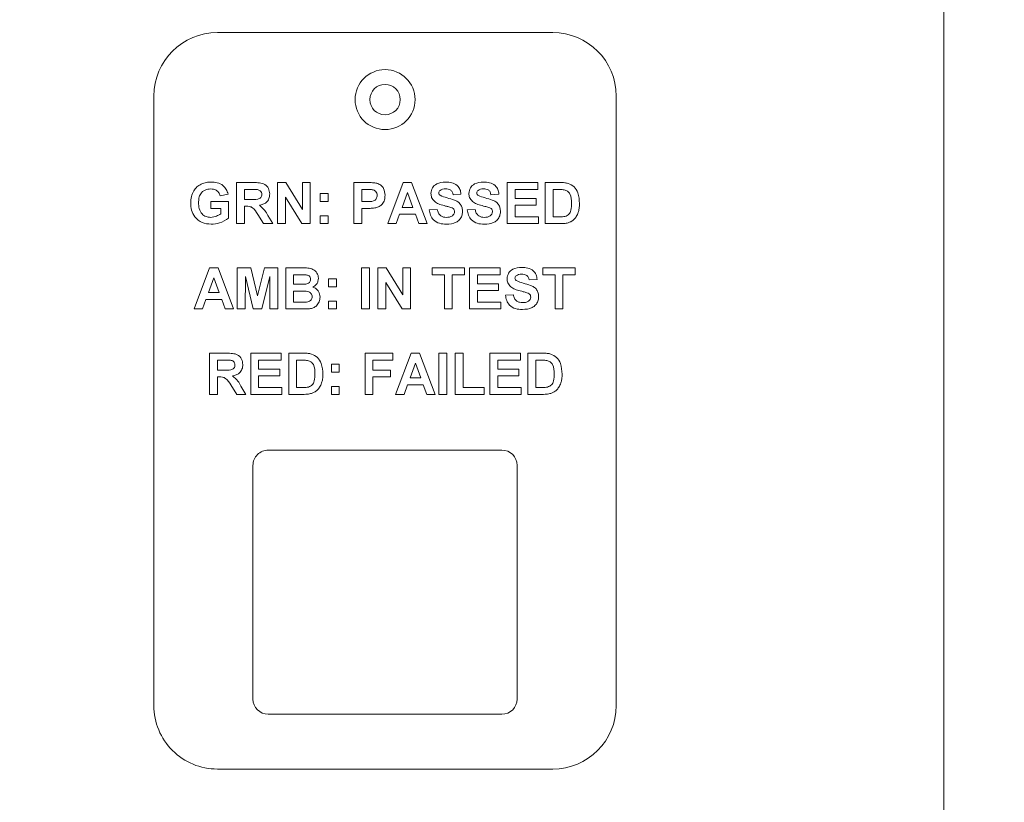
# Model space of a CAD drawing. Header units: inches. Extents: x 0 to 109, y 0 to 85.
# Tile 25 of 60: x 52.57 to 54.51, y 60.87 to 62.41. Entities that reach past the tile are written whole.
import ezdxf

# ---------------------------------------------------------------- set-up
doc = ezdxf.new("R2010")
doc.units = ezdxf.units.IN
doc.header["$MEASUREMENT"] = 0
doc.styles.add('SLDTEXTSTYLE0', font='GOTHIC.TTF', dxfattribs={"width": 0.913})
doc.dimstyles.new('SLDDIMSTYLE0', dxfattribs={"dimtxt": 0.625, "dimasz": 0.65, "dimexe": 0, "dimexo": 0.0625, "dimgap": 0.15625, "dimtad": 0, "dimtih": 1, "dimtoh": 1, "dimrnd": 1e-09, "dimzin": 12, "dimdsep": 46, "dimtxsty": 'SLDTEXTSTYLE0', "dimsah": 1, "dimcen": 0.09, "dimadec": 0, "dimazin": 3, "dimtfac": 1, "dimtofl": 0, "dimtmove": 0, "dimatfit": 3, "dimfxl": 1, "dimfrac": 2, "dimtolj": 1, "dimtzin": 12, "dimarcsym": 0})
doc.dimstyles.new('SLDDIMSTYLE2', dxfattribs={"dimtxt": 0.625, "dimasz": 0.65, "dimexe": 0, "dimexo": 0.0625, "dimgap": 0.15625, "dimtad": 0, "dimtih": 1, "dimtoh": 1, "dimdec": 3, "dimrnd": 1e-09, "dimzin": 4, "dimdsep": 46, "dimtxsty": 'SLDTEXTSTYLE0', "dimblk1": 'NONE', "dimblk2": 'NONE', "dimsah": 1, "dimcen": 0, "dimadec": 0, "dimazin": 1, "dimtfac": 1, "dimtdec": 3, "dimtofl": 0, "dimtmove": 0, "dimatfit": 3, "dimldrblk": 'NONE', "dimfxl": 1, "dimfrac": 2, "dimtolj": 1, "dimtzin": 12, "dimarcsym": 0})

# ---------------------------------------------------------------- blocks, each defined once
blk = doc.blocks.new('_D')
at = {"color": 7, "linetype": 'Continuous', "lineweight": 0, "ltscale": 5}
for p, q in [((39.6763, 61.7881), (39.6763, 71.546)), ((57.9883, 61.7881), (57.9883, 71.546)), ((39.6763, 70.921), (45.7522, 70.921)), ((57.9883, 70.921), (51.2762, 70.921))]:
    blk.add_line(p, q, dxfattribs=at)
for points in [[(39.6763, 70.921), (40.3263, 70.821), (40.3263, 71.021)], [(57.9883, 70.921), (57.3383, 71.021), (57.3383, 70.821)]]:
    blk.add_solid(points, dxfattribs=at)
at = {"color": 7, "linetype": 'Continuous', "lineweight": 0, "ltscale": 5, "char_height": 0.625, "attachment_point": 1, "style": 'SLDTEXTSTYLE0'}
for s, insert in [(' (MTG.)', (48.1155, 71.2637)), ('18.31', (46.0647, 71.2637))]:
    blk.add_mtext(s, dxfattribs=dict(at, insert=insert))
blk = doc.blocks.new('_D_5')
at = {"color": 7, "linetype": 'Continuous', "lineweight": 0, "ltscale": 5}
blk.add_line((59.2861, 62.9704), (60.5361, 62.9704), dxfattribs=at)
at = {"color": 7, "linetype": 'Continuous', "lineweight": 0, "ltscale": 5, "char_height": 0.625, "attachment_point": 1, "style": 'SLDTEXTSTYLE0'}
for s, insert in [('2x', (60.8486, 63.3226)), ('%%c', (61.7105, 63.313)), ('.750', (62.5575, 63.313))]:
    blk.add_mtext(s, dxfattribs=dict(at, insert=insert))
blk = doc.blocks.new('_NONE')

msp = doc.modelspace()

# ---------------------------------------------------------------- linework, layer by layer
at = {"color": 7, "linetype": 'Continuous', "lineweight": 15, "ltscale": 5}
for p, q in [((54.3938, 58.6307), (54.3937, 64.3686)), ((53.6237, 62.3808), (52.9637, 62.3808)), ((52.8387, 62.2558), (52.8387, 61.0558)), ((53.7487, 61.0558), (53.7487, 62.2558)), ((53.0013, 62.0045), (53.0013, 62.0854)), ((53.0013, 62.0854), (53.0352, 62.0854)), ((53.0822, 62.0045), (53.0822, 62.0854)), ((53.0822, 62.0854), (53.0984, 62.0854)), ((53.0984, 62.0854), (53.1309, 62.0322)), ((53.1309, 62.0322), (53.1309, 62.0854)), ((53.1309, 62.0854), (53.1465, 62.0854)), ((53.1465, 62.0854), (53.1465, 62.0045)), ((53.2325, 62.0045), (53.2325, 62.0854)), ((53.2325, 62.0854), (53.2584, 62.0854)), ((53.2989, 62.0045), (53.3295, 62.0854)), ((53.3295, 62.0854), (53.346, 62.0854)), ((53.346, 62.0854), (53.3767, 62.0045)), ((53.5343, 62.0045), (53.5343, 62.0854)), ((53.5343, 62.0854), (53.5945, 62.0854)), ((53.5945, 62.0854), (53.5945, 62.0719)), ((53.609, 62.0854), (53.6387, 62.0854)), ((53.609, 62.0045), (53.609, 62.0854)), ((52.9847, 62.0626), (52.9691, 62.0594)), ((53.0301, 62.0719), (53.0168, 62.0719)), ((53.0168, 62.0719), (53.0168, 62.0522)), ((53.1297, 62.0045), (53.0977, 62.0568)), ((53.0977, 62.0568), (53.0977, 62.0045)), ((53.1662, 62.048), (53.1662, 62.0636)), ((53.1662, 62.0636), (53.1817, 62.0636)), ((53.1817, 62.0636), (53.1817, 62.048)), ((53.2563, 62.0719), (53.2481, 62.0719)), ((53.2481, 62.0719), (53.2481, 62.048)), ((53.3378, 62.0657), (53.3272, 62.0366)), ((53.3484, 62.0366), (53.3378, 62.0657)), ((53.4431, 62.0626), (53.4275, 62.0615)), ((53.5177, 62.0626), (53.5022, 62.0615)), ((53.5945, 62.0719), (53.5499, 62.0719)), ((53.5499, 62.0719), (53.5499, 62.0543)), ((53.5499, 62.0543), (53.5914, 62.0543)), ((53.5914, 62.0543), (53.5914, 62.0408)), ((53.6323, 62.0719), (53.6246, 62.0719)), ((53.6246, 62.0719), (53.6246, 62.018)), ((52.9505, 62.0346), (52.9505, 62.048)), ((52.9505, 62.048), (52.9857, 62.048)), ((52.9702, 62.0346), (52.9505, 62.0346)), ((52.9702, 62.024), (52.9702, 62.0346)), ((52.9857, 62.048), (52.9857, 62.0155)), ((53.0168, 62.0522), (53.0294, 62.0522)), ((53.0203, 62.0387), (53.0168, 62.0387)), ((53.0168, 62.0387), (53.0168, 62.0045)), ((53.1817, 62.048), (53.1662, 62.048)), ((53.2481, 62.048), (53.2574, 62.048)), ((53.2588, 62.0346), (53.2481, 62.0346)), ((53.2481, 62.0346), (53.2481, 62.0045)), ((53.3272, 62.0366), (53.3484, 62.0366)), ((53.5914, 62.0408), (53.5499, 62.0408)), ((53.5499, 62.0408), (53.5499, 62.018)), ((53.0547, 62.0045), (53.0432, 62.0228)), ((53.063, 62.0205), (53.0728, 62.0045)), ((53.1662, 62.0045), (53.1662, 62.02)), ((53.1662, 62.02), (53.1817, 62.02)), ((53.1817, 62.02), (53.1817, 62.0045)), ((53.3223, 62.0232), (53.3155, 62.0045)), ((53.3534, 62.0232), (53.3223, 62.0232)), ((53.3602, 62.0045), (53.3534, 62.0232)), ((53.3808, 62.0314), (53.3964, 62.0325)), ((53.4555, 62.0314), (53.4711, 62.0325)), ((53.5499, 62.018), (53.5955, 62.018)), ((53.5955, 62.018), (53.5955, 62.0045)), ((53.6246, 62.018), (53.6374, 62.018)), ((53.0168, 62.0045), (53.0013, 62.0045)), ((53.0728, 62.0045), (53.0547, 62.0045)), ((53.0977, 62.0045), (53.0822, 62.0045)), ((53.1465, 62.0045), (53.1297, 62.0045)), ((53.1817, 62.0045), (53.1662, 62.0045)), ((53.2481, 62.0045), (53.2325, 62.0045)), ((53.3155, 62.0045), (53.2989, 62.0045)), ((53.3767, 62.0045), (53.3602, 62.0045)), ((53.5955, 62.0045), (53.5343, 62.0045)), ((53.6396, 62.0045), (53.609, 62.0045)), ((52.9178, 61.8365), (52.9484, 61.9174)), ((52.9484, 61.9174), (52.9649, 61.9174)), ((52.9649, 61.9174), (52.9956, 61.8365)), ((53.0028, 61.8365), (53.0028, 61.9174)), ((53.0028, 61.9174), (53.0292, 61.9174)), ((53.0189, 61.9002), (53.0184, 61.8365)), ((53.0341, 61.8365), (53.0189, 61.9002)), ((53.0292, 61.9174), (53.0428, 61.8622)), ((53.0428, 61.8622), (53.0564, 61.9174)), ((53.0666, 61.9002), (53.0514, 61.8365)), ((53.0564, 61.9174), (53.0827, 61.9174)), ((53.0671, 61.8365), (53.0666, 61.9002)), ((53.0827, 61.9174), (53.0827, 61.8365)), ((53.0982, 61.9174), (53.1308, 61.9174)), ((53.0982, 61.8365), (53.0982, 61.9174)), ((53.1237, 61.9039), (53.1138, 61.9039)), ((53.1138, 61.9039), (53.1138, 61.8853)), ((53.2476, 61.8365), (53.2476, 61.9174)), ((53.2476, 61.9174), (53.2631, 61.9174)), ((53.2631, 61.9174), (53.2631, 61.8365)), ((53.2797, 61.8365), (53.2797, 61.9174)), ((53.2797, 61.9174), (53.296, 61.9174)), ((53.296, 61.9174), (53.3285, 61.8643)), ((53.3285, 61.9174), (53.344, 61.9174)), ((53.3285, 61.8643), (53.3285, 61.9174)), ((53.344, 61.9174), (53.344, 61.8365)), ((53.3866, 61.9039), (53.3866, 61.9174)), ((53.3866, 61.9174), (53.4498, 61.9174)), ((53.4104, 61.9039), (53.3866, 61.9039)), ((53.4104, 61.8365), (53.4104, 61.9039)), ((53.4498, 61.9039), (53.426, 61.9039)), ((53.426, 61.9039), (53.426, 61.8365)), ((53.4498, 61.9174), (53.4498, 61.9039)), ((53.4602, 61.9174), (53.5203, 61.9174)), ((53.4602, 61.8365), (53.4602, 61.9174)), ((53.5203, 61.9039), (53.4757, 61.9039)), ((53.4757, 61.9039), (53.4757, 61.8863)), ((53.5203, 61.9174), (53.5203, 61.9039)), ((53.6043, 61.9039), (53.6043, 61.9174)), ((53.6043, 61.9174), (53.6676, 61.9174)), ((53.6282, 61.9039), (53.6043, 61.9039)), ((53.6282, 61.8365), (53.6282, 61.9039)), ((53.6676, 61.9039), (53.6437, 61.9039)), ((53.6437, 61.9039), (53.6437, 61.8365)), ((53.6676, 61.9174), (53.6676, 61.9039)), ((52.9567, 61.8977), (52.9461, 61.8687)), ((52.9673, 61.8687), (52.9567, 61.8977)), ((53.1138, 61.8853), (53.1251, 61.8853)), ((53.1823, 61.8801), (53.1823, 61.8956)), ((53.1823, 61.8956), (53.1978, 61.8956)), ((53.1978, 61.8801), (53.1823, 61.8801)), ((53.1978, 61.8956), (53.1978, 61.8801)), ((53.3273, 61.8365), (53.2953, 61.8889)), ((53.2953, 61.8889), (53.2953, 61.8365)), ((53.4757, 61.8863), (53.5172, 61.8863)), ((53.5172, 61.8863), (53.5172, 61.8728)), ((53.5929, 61.8946), (53.5774, 61.8936)), ((52.9461, 61.8687), (52.9673, 61.8687)), ((53.1277, 61.8718), (53.1138, 61.8718)), ((53.1138, 61.8718), (53.1138, 61.85)), ((53.5172, 61.8728), (53.4757, 61.8728)), ((53.4757, 61.8728), (53.4757, 61.85)), ((53.5307, 61.8635), (53.5463, 61.8645)), ((52.9412, 61.8552), (52.9344, 61.8365)), ((52.9723, 61.8552), (52.9412, 61.8552)), ((52.9791, 61.8365), (52.9723, 61.8552)), ((53.1138, 61.85), (53.1297, 61.85)), ((53.1823, 61.8365), (53.1823, 61.8521)), ((53.1823, 61.8521), (53.1978, 61.8521)), ((53.1978, 61.8521), (53.1978, 61.8365)), ((53.4757, 61.85), (53.5214, 61.85)), ((53.5214, 61.85), (53.5214, 61.8365)), ((52.9344, 61.8365), (52.9178, 61.8365)), ((52.9956, 61.8365), (52.9791, 61.8365)), ((53.0184, 61.8365), (53.0028, 61.8365)), ((53.0514, 61.8365), (53.0341, 61.8365)), ((53.0827, 61.8365), (53.0671, 61.8365)), ((53.1256, 61.8365), (53.0982, 61.8365)), ((53.1978, 61.8365), (53.1823, 61.8365)), ((53.2631, 61.8365), (53.2476, 61.8365)), ((53.2953, 61.8365), (53.2797, 61.8365)), ((53.344, 61.8365), (53.3273, 61.8365)), ((53.426, 61.8365), (53.4104, 61.8365)), ((53.5214, 61.8365), (53.4602, 61.8365)), ((53.6437, 61.8365), (53.6282, 61.8365)), ((52.9484, 61.6685), (52.9484, 61.7494)), ((52.9484, 61.7494), (52.9823, 61.7494)), ((53.0293, 61.7494), (53.0894, 61.7494)), ((53.0293, 61.6685), (53.0293, 61.7494)), ((53.0894, 61.7494), (53.0894, 61.736)), ((53.104, 61.7494), (53.1336, 61.7494)), ((53.104, 61.6685), (53.104, 61.7494)), ((53.2543, 61.7494), (53.3093, 61.7494)), ((53.2543, 61.6685), (53.2543, 61.7494)), ((53.3093, 61.7494), (53.3093, 61.736)), ((53.3145, 61.6685), (53.3451, 61.7494)), ((53.3451, 61.7494), (53.3615, 61.7494)), ((53.3615, 61.7494), (53.3923, 61.6685)), ((53.3995, 61.7494), (53.4151, 61.7494)), ((53.3995, 61.6685), (53.3995, 61.7494)), ((53.4151, 61.7494), (53.4151, 61.6685)), ((53.4317, 61.7494), (53.4472, 61.7494)), ((53.4317, 61.6685), (53.4317, 61.7494)), ((53.4472, 61.7494), (53.4472, 61.682)), ((53.5001, 61.7494), (53.5603, 61.7494)), ((53.5001, 61.6685), (53.5001, 61.7494)), ((53.5603, 61.7494), (53.5603, 61.736)), ((53.5748, 61.7494), (53.6045, 61.7494)), ((53.5748, 61.6685), (53.5748, 61.7494)), ((52.9772, 61.736), (52.9639, 61.736)), ((52.9639, 61.736), (52.9639, 61.7163)), ((53.0894, 61.736), (53.0448, 61.736)), ((53.0448, 61.736), (53.0448, 61.7183)), ((53.1272, 61.736), (53.1195, 61.736)), ((53.1195, 61.736), (53.1195, 61.682)), ((53.188, 61.7121), (53.188, 61.7277)), ((53.188, 61.7277), (53.2035, 61.7277)), ((53.2035, 61.7277), (53.2035, 61.7121)), ((53.3093, 61.736), (53.2699, 61.736)), ((53.2699, 61.736), (53.2699, 61.7163)), ((53.3534, 61.7297), (53.3428, 61.7007)), ((53.364, 61.7007), (53.3534, 61.7297)), ((53.5603, 61.736), (53.5157, 61.736)), ((53.5157, 61.736), (53.5157, 61.7183)), ((53.598, 61.736), (53.5903, 61.736)), ((53.5903, 61.736), (53.5903, 61.682)), ((52.9639, 61.7163), (52.9765, 61.7163)), ((53.0448, 61.7183), (53.0863, 61.7183)), ((53.0863, 61.7048), (53.0448, 61.7048)), ((53.0448, 61.7048), (53.0448, 61.682)), ((53.0863, 61.7183), (53.0863, 61.7048)), ((53.2035, 61.7121), (53.188, 61.7121)), ((53.2699, 61.7163), (53.3041, 61.7163)), ((53.3041, 61.7163), (53.3041, 61.7028)), ((53.5157, 61.7183), (53.5572, 61.7183)), ((53.5572, 61.7048), (53.5157, 61.7048)), ((53.5157, 61.7048), (53.5157, 61.682)), ((53.5572, 61.7183), (53.5572, 61.7048)), ((52.9674, 61.7028), (52.9639, 61.7028)), ((52.9639, 61.7028), (52.9639, 61.6685)), ((53.0018, 61.6685), (52.9903, 61.6869)), ((53.3041, 61.7028), (53.2699, 61.7028)), ((53.2699, 61.7028), (53.2699, 61.6685)), ((53.3379, 61.6872), (53.3311, 61.6685)), ((53.3689, 61.6872), (53.3379, 61.6872)), ((53.3428, 61.7007), (53.364, 61.7007)), ((53.3758, 61.6685), (53.3689, 61.6872)), ((52.9639, 61.6685), (52.9484, 61.6685)), ((53.0199, 61.6685), (53.0018, 61.6685)), ((53.0101, 61.6846), (53.0199, 61.6685)), ((53.0905, 61.6685), (53.0293, 61.6685)), ((53.0448, 61.682), (53.0905, 61.682)), ((53.0905, 61.682), (53.0905, 61.6685)), ((53.1345, 61.6685), (53.104, 61.6685)), ((53.1195, 61.682), (53.1323, 61.682)), ((53.188, 61.6685), (53.188, 61.6841)), ((53.188, 61.6841), (53.2035, 61.6841)), ((53.2035, 61.6685), (53.188, 61.6685)), ((53.2035, 61.6841), (53.2035, 61.6685)), ((53.2699, 61.6685), (53.2543, 61.6685)), ((53.3311, 61.6685), (53.3145, 61.6685)), ((53.3923, 61.6685), (53.3758, 61.6685)), ((53.4151, 61.6685), (53.3995, 61.6685)), ((53.4887, 61.6685), (53.4317, 61.6685)), ((53.4472, 61.682), (53.4887, 61.682)), ((53.4887, 61.682), (53.4887, 61.6685)), ((53.5613, 61.6685), (53.5001, 61.6685)), ((53.5157, 61.682), (53.5613, 61.682)), ((53.5613, 61.682), (53.5613, 61.6685)), ((53.6053, 61.6685), (53.5748, 61.6685)), ((53.5903, 61.682), (53.6031, 61.682)), ((53.5237, 61.5587), (53.0637, 61.5587)), ((53.0337, 61.5287), (53.0337, 61.0687)), ((53.5537, 61.0687), (53.5537, 61.5287)), ((53.0637, 61.0387), (53.5237, 61.0387)), ((52.9637, 60.9308), (53.6237, 60.9308))]:
    msp.add_line(p, q, dxfattribs=at)
at = {"color": 7, "linetype": 'Continuous', "lineweight": 15, "ltscale": 25}
for radius in [0.059, 0.03]:
    msp.add_circle((53.2937, 62.2487), radius, dxfattribs=at)
for centre, radius, start, end in [((52.9637, 62.2558), 0.125, 90.0008, 180.0004), ((53.6237, 62.2558), 0.125, 0.0008, 90.0008), ((53.0637, 61.5287), 0.03, 90.0004, 180.0004), ((53.5237, 61.5287), 0.03, 0.0004, 90.0004), ((53.0637, 61.0687), 0.03, 180.0004, 270.0004), ((53.5237, 61.0687), 0.03, 270.0004, 0.0004), ((52.9637, 61.0558), 0.125, 180.0004, 270.0008), ((53.6237, 61.0558), 0.125, 270.0008, 0.0008)]:
    msp.add_arc(centre, radius, start, end, dxfattribs=at)
at = {"color": 7, "linetype": 'Continuous', "lineweight": 15, "ltscale": 5}
for points, knots in [([(52.9111, 62.0452), (52.9113, 62.0494), (52.9118, 62.0578), (52.9163, 62.0687), (52.9231, 62.0773), (52.9288, 62.0807), (52.9316, 62.0824)], [0, 0, 0, 0, 0.280146, 0.55998, 0.779944, 1, 1, 1, 1]), ([(52.9505, 62.0729), (52.9466, 62.0726), (52.9389, 62.0718), (52.9305, 62.0643), (52.927, 62.0549), (52.9267, 62.0489), (52.9266, 62.0459)], [0, 0, 0, 0, 0.279802, 0.558331, 0.778826, 1, 1, 1, 1]), ([(52.9316, 62.0824), (52.935, 62.0838), (52.9412, 62.0862), (52.9478, 62.0863), (52.9507, 62.0864)], [0, 0, 0, 0, 0.559238, 1, 1, 1, 1]), ([(52.9691, 62.0594), (52.9683, 62.0616), (52.9666, 62.066), (52.9616, 62.0704), (52.956, 62.0726), (52.9523, 62.0728), (52.9505, 62.0729)], [0, 0, 0, 0, 0.279821, 0.559279, 0.779466, 1, 1, 1, 1]), ([(52.9507, 62.0864), (52.955, 62.0862), (52.9635, 62.0858), (52.9745, 62.0807), (52.9818, 62.0722), (52.9837, 62.0658), (52.9847, 62.0626)], [0, 0, 0, 0, 0.280674, 0.55986, 0.779759, 1, 1, 1, 1]), ([(53.0352, 62.0854), (53.0389, 62.0853), (53.0462, 62.0852), (53.0556, 62.0833), (53.0613, 62.0784), (53.0655, 62.0722), (53.0662, 62.0667), (53.0666, 62.063)], [0, 0, 0, 0, 0.251138, 0.500538, 0.625743, 0.751054, 1, 1, 1, 1]), ([(53.2584, 62.0854), (53.262, 62.0854), (53.2685, 62.0854), (53.2748, 62.0845), (53.2776, 62.0841)], [0, 0, 0, 0, 0.560345, 1, 1, 1, 1]), ([(53.2776, 62.0841), (53.2803, 62.083), (53.2857, 62.0808), (53.2925, 62.0724), (53.2933, 62.0649), (53.2937, 62.0603)], [0, 0, 0, 0, 0.280091, 0.560804, 1, 1, 1, 1]), ([(53.384, 62.0641), (53.3846, 62.0679), (53.3858, 62.0755), (53.3968, 62.0852), (53.4067, 62.086), (53.4128, 62.0864)], [0, 0, 0, 0, 0.2797478, 0.5593616, 1, 1, 1, 1]), ([(53.413, 62.0729), (53.4108, 62.0729), (53.4069, 62.0727), (53.4035, 62.0709), (53.4021, 62.0701)], [0, 0, 0, 0, 0.560544, 1, 1, 1, 1]), ([(53.4128, 62.0864), (53.4169, 62.0862), (53.425, 62.0859), (53.4355, 62.0808), (53.4419, 62.0721), (53.4427, 62.0658), (53.4431, 62.0626)], [0, 0, 0, 0, 0.281015, 0.560109, 0.779825, 1, 1, 1, 1]), ([(53.4275, 62.0615), (53.4271, 62.0634), (53.4263, 62.0672), (53.4212, 62.0725), (53.4161, 62.0728), (53.413, 62.0729)], [0, 0, 0, 0, 0.281521, 0.560305, 1, 1, 1, 1]), ([(53.4586, 62.0641), (53.4593, 62.0679), (53.4605, 62.0755), (53.4714, 62.0852), (53.4814, 62.086), (53.4875, 62.0864)], [0, 0, 0, 0, 0.279748, 0.559362, 1, 1, 1, 1]), ([(53.4877, 62.0729), (53.4855, 62.0729), (53.4816, 62.0727), (53.4782, 62.0709), (53.4767, 62.0701)], [0, 0, 0, 0, 0.560544, 1, 1, 1, 1]), ([(53.4875, 62.0864), (53.4915, 62.0862), (53.4996, 62.0859), (53.5102, 62.0808), (53.5166, 62.0721), (53.5174, 62.0658), (53.5177, 62.0626)], [0, 0, 0, 0, 0.281015, 0.560109, 0.779825, 1, 1, 1, 1]), ([(53.5022, 62.0615), (53.5018, 62.0634), (53.501, 62.0672), (53.4959, 62.0725), (53.4908, 62.0728), (53.4877, 62.0729)], [0, 0, 0, 0, 0.281521, 0.560305, 1, 1, 1, 1]), ([(53.6387, 62.0854), (53.6416, 62.0854), (53.6467, 62.0853), (53.6518, 62.0843), (53.654, 62.0838)], [0, 0, 0, 0, 0.560238, 1, 1, 1, 1]), ([(53.654, 62.0838), (53.6582, 62.0819), (53.6665, 62.0779), (53.6753, 62.0632), (53.676, 62.0514), (53.6764, 62.0442)], [0, 0, 0, 0, 0.279072, 0.559338, 1, 1, 1, 1]), ([(53.0294, 62.0522), (53.0339, 62.052), (53.0397, 62.0518), (53.0463, 62.0536), (53.0491, 62.0558), (53.0508, 62.0588), (53.051, 62.0611), (53.0511, 62.0623)], [0, 0, 0, 0, 0.500908, 0.625718, 0.750365, 0.875021, 1, 1, 1, 1]), ([(53.0424, 62.0716), (53.0401, 62.0717), (53.036, 62.0719), (53.0319, 62.0719), (53.0301, 62.0719)], [0, 0, 0, 0, 0.5599213, 1, 1, 1, 1]), ([(53.0511, 62.0623), (53.051, 62.0636), (53.0507, 62.0662), (53.0478, 62.0702), (53.0445, 62.0711), (53.0424, 62.0716)], [0, 0, 0, 0, 0.281084, 0.561281, 1, 1, 1, 1]), ([(53.0666, 62.063), (53.0663, 62.0598), (53.0658, 62.0536), (53.0606, 62.0462), (53.0535, 62.0422), (53.0487, 62.0412), (53.0463, 62.0407)], [0, 0, 0, 0, 0.279943, 0.558974, 0.779184, 1, 1, 1, 1]), ([(53.2686, 62.0713), (53.2663, 62.0715), (53.2622, 62.0719), (53.2581, 62.0719), (53.2563, 62.0719)], [0, 0, 0, 0, 0.559833, 1, 1, 1, 1]), ([(53.2574, 62.048), (53.2621, 62.0478), (53.268, 62.0476), (53.2741, 62.0509), (53.2764, 62.0535), (53.2779, 62.0566), (53.2781, 62.0589), (53.2782, 62.06)], [0, 0, 0, 0, 0.499693, 0.624844, 0.749841, 0.874898, 1, 1, 1, 1]), ([(53.2782, 62.06), (53.278, 62.0616), (53.2778, 62.0646), (53.2753, 62.0681), (53.2721, 62.0705), (53.2698, 62.071), (53.2686, 62.0713)], [0, 0, 0, 0, 0.279862, 0.559069, 0.779427, 1, 1, 1, 1]), ([(53.2937, 62.0603), (53.2935, 62.0572), (53.2932, 62.051), (53.2888, 62.0433), (53.2826, 62.0381), (53.278, 62.0365), (53.2757, 62.0357)], [0, 0, 0, 0, 0.280285, 0.559873, 0.779918, 1, 1, 1, 1]), ([(53.3914, 62.0479), (53.389, 62.0505), (53.3848, 62.0551), (53.3842, 62.0613), (53.384, 62.0641)], [0, 0, 0, 0, 0.5592665, 1, 1, 1, 1]), ([(53.4021, 62.0701), (53.4012, 62.0693), (53.3998, 62.068), (53.3996, 62.066), (53.3995, 62.0652)], [0, 0, 0, 0, 0.558758, 1, 1, 1, 1]), ([(53.3995, 62.0652), (53.3997, 62.0641), (53.3999, 62.0622), (53.4013, 62.0609), (53.4019, 62.0603)], [0, 0, 0, 0, 0.55848, 1, 1, 1, 1]), ([(53.4019, 62.0603), (53.4065, 62.0585), (53.4157, 62.0548), (53.428, 62.0523), (53.437, 62.048), (53.4425, 62.0426), (53.4458, 62.0357), (53.446, 62.0308), (53.4462, 62.0283)], [0, 0, 0, 0, 0.249423, 0.500053, 0.625203, 0.750142, 0.874918, 1, 1, 1, 1]), ([(53.4661, 62.0479), (53.4637, 62.0505), (53.4595, 62.0551), (53.4589, 62.0613), (53.4586, 62.0641)], [0, 0, 0, 0, 0.559266, 1, 1, 1, 1]), ([(53.4767, 62.0701), (53.4759, 62.0693), (53.4744, 62.068), (53.4743, 62.066), (53.4742, 62.0652)], [0, 0, 0, 0, 0.558758, 1, 1, 1, 1]), ([(53.4742, 62.0652), (53.4743, 62.0641), (53.4746, 62.0622), (53.476, 62.0609), (53.4766, 62.0603)], [0, 0, 0, 0, 0.55848, 1, 1, 1, 1]), ([(53.4766, 62.0603), (53.4812, 62.0585), (53.4904, 62.0548), (53.5026, 62.0523), (53.5117, 62.048), (53.5171, 62.0426), (53.5204, 62.0357), (53.5207, 62.0308), (53.5209, 62.0283)], [0, 0, 0, 0, 0.249423, 0.500053, 0.625203, 0.750142, 0.874918, 1, 1, 1, 1]), ([(53.6463, 62.0711), (53.6437, 62.0714), (53.639, 62.0719), (53.6343, 62.0719), (53.6323, 62.0719)], [0, 0, 0, 0, 0.559753, 1, 1, 1, 1]), ([(53.6609, 62.0449), (53.6607, 62.0512), (53.6605, 62.06), (53.6533, 62.069), (53.6487, 62.0704), (53.6463, 62.0711)], [0, 0, 0, 0, 0.559429, 0.779516, 1, 1, 1, 1]), ([(52.9516, 62.0034), (52.9454, 62.004), (52.9331, 62.0051), (52.9189, 62.0162), (52.9122, 62.0308), (52.9114, 62.0404), (52.9111, 62.0452)], [0, 0, 0, 0, 0.280091, 0.558748, 0.779191, 1, 1, 1, 1]), ([(52.9266, 62.0459), (52.9268, 62.0419), (52.9272, 62.034), (52.9323, 62.0237), (52.9411, 62.0178), (52.9473, 62.0172), (52.9505, 62.0169)], [0, 0, 0, 0, 0.281036, 0.560006, 0.779769, 1, 1, 1, 1]), ([(53.0432, 62.0228), (53.0402, 62.0278), (53.0362, 62.0346), (53.0269, 62.0388), (53.0225, 62.0387), (53.0203, 62.0387)], [0, 0, 0, 0, 0.560986, 0.779305, 1, 1, 1, 1]), ([(53.0463, 62.0407), (53.0501, 62.0375), (53.057, 62.0318), (53.0612, 62.024), (53.063, 62.0205)], [0, 0, 0, 0, 0.558188, 1, 1, 1, 1]), ([(53.2757, 62.0357), (53.2725, 62.0353), (53.2669, 62.0346), (53.2612, 62.0346), (53.2588, 62.0346)], [0, 0, 0, 0, 0.559811, 1, 1, 1, 1]), ([(53.4099, 62.04), (53.4062, 62.0409), (53.3996, 62.0426), (53.3939, 62.0463), (53.3914, 62.0479)], [0, 0, 0, 0, 0.560768, 1, 1, 1, 1]), ([(53.423, 62.0365), (53.4206, 62.0372), (53.4163, 62.0384), (53.4119, 62.0395), (53.4099, 62.04)], [0, 0, 0, 0, 0.559956, 1, 1, 1, 1]), ([(53.4306, 62.0281), (53.4305, 62.0292), (53.4303, 62.0315), (53.4275, 62.0348), (53.4247, 62.0358), (53.423, 62.0365)], [0, 0, 0, 0, 0.279779, 0.559088, 1, 1, 1, 1]), ([(53.4846, 62.04), (53.4809, 62.0409), (53.4743, 62.0426), (53.4686, 62.0463), (53.4661, 62.0479)], [0, 0, 0, 0, 0.560768, 1, 1, 1, 1]), ([(53.4977, 62.0365), (53.4953, 62.0372), (53.4909, 62.0384), (53.4865, 62.0395), (53.4846, 62.04)], [0, 0, 0, 0, 0.559956, 1, 1, 1, 1]), ([(53.5053, 62.0281), (53.5052, 62.0292), (53.5049, 62.0315), (53.5021, 62.0348), (53.4994, 62.0358), (53.4977, 62.0365)], [0, 0, 0, 0, 0.279779, 0.559088, 1, 1, 1, 1]), ([(53.6477, 62.0187), (53.6506, 62.0198), (53.6564, 62.022), (53.6605, 62.0327), (53.6607, 62.0403), (53.6609, 62.0449)], [0, 0, 0, 0, 0.278192, 0.558019, 1, 1, 1, 1]), ([(53.6764, 62.0442), (53.6763, 62.0409), (53.6762, 62.035), (53.6746, 62.0294), (53.674, 62.0269)], [0, 0, 0, 0, 0.56008, 1, 1, 1, 1]), ([(52.9505, 62.0169), (52.9544, 62.0174), (52.9616, 62.0183), (52.9675, 62.0223), (52.9702, 62.024)], [0, 0, 0, 0, 0.559098, 1, 1, 1, 1]), ([(52.9857, 62.0155), (52.9799, 62.0117), (52.9694, 62.0049), (52.957, 62.0039), (52.9516, 62.0034)], [0, 0, 0, 0, 0.558963, 1, 1, 1, 1]), ([(53.414, 62.0034), (53.4095, 62.0037), (53.4004, 62.0041), (53.3889, 62.0107), (53.3827, 62.0209), (53.3815, 62.0279), (53.3808, 62.0314)], [0, 0, 0, 0, 0.280715, 0.55934, 0.779309, 1, 1, 1, 1]), ([(53.3964, 62.0325), (53.397, 62.0301), (53.3981, 62.0253), (53.4027, 62.0197), (53.4086, 62.0172), (53.4125, 62.017), (53.4144, 62.0169)], [0, 0, 0, 0, 0.280582, 0.559152, 0.779251, 1, 1, 1, 1]), ([(53.4462, 62.0283), (53.4459, 62.0254), (53.4453, 62.0197), (53.4407, 62.0122), (53.4307, 62.0045), (53.4209, 62.0039), (53.414, 62.0034)], [0, 0, 0, 0, 0.186966, 0.374006, 0.560967, 1, 1, 1, 1]), ([(53.4144, 62.0169), (53.4165, 62.017), (53.4206, 62.0172), (53.426, 62.0194), (53.4298, 62.0233), (53.4304, 62.0265), (53.4306, 62.0281)], [0, 0, 0, 0, 0.281228, 0.561008, 0.781099, 1, 1, 1, 1]), ([(53.4887, 62.0034), (53.4841, 62.0037), (53.4751, 62.0041), (53.4636, 62.0107), (53.4574, 62.0209), (53.4561, 62.0279), (53.4555, 62.0314)], [0, 0, 0, 0, 0.280715, 0.55934, 0.779309, 1, 1, 1, 1]), ([(53.4711, 62.0325), (53.4716, 62.0301), (53.4728, 62.0253), (53.4773, 62.0197), (53.4833, 62.0172), (53.4872, 62.017), (53.4891, 62.0169)], [0, 0, 0, 0, 0.280582, 0.559152, 0.779251, 1, 1, 1, 1]), ([(53.5209, 62.0283), (53.5205, 62.0254), (53.5199, 62.0197), (53.5154, 62.0122), (53.5053, 62.0045), (53.4955, 62.0039), (53.4887, 62.0034)], [0, 0, 0, 0, 0.186966, 0.374006, 0.560967, 1, 1, 1, 1]), ([(53.4891, 62.0169), (53.4911, 62.017), (53.4952, 62.0172), (53.5006, 62.0194), (53.5045, 62.0233), (53.505, 62.0265), (53.5053, 62.0281)], [0, 0, 0, 0, 0.281228, 0.561008, 0.781099, 1, 1, 1, 1]), ([(53.6374, 62.018), (53.6393, 62.018), (53.6428, 62.018), (53.6462, 62.0185), (53.6477, 62.0187)], [0, 0, 0, 0, 0.560216, 1, 1, 1, 1]), ([(53.674, 62.0269), (53.6728, 62.024), (53.6707, 62.0187), (53.667, 62.0145), (53.6653, 62.0127)], [0, 0, 0, 0, 0.560007, 1, 1, 1, 1]), ([(53.6539, 62.0062), (53.6513, 62.0056), (53.6465, 62.0046), (53.6417, 62.0045), (53.6396, 62.0045)], [0, 0, 0, 0, 0.559579, 1, 1, 1, 1]), ([(53.6653, 62.0127), (53.6634, 62.0111), (53.6599, 62.0083), (53.6558, 62.0069), (53.6539, 62.0062)], [0, 0, 0, 0, 0.559443, 1, 1, 1, 1]), ([(53.5338, 61.8961), (53.5344, 61.8999), (53.5357, 61.9076), (53.5466, 61.9172), (53.5566, 61.918), (53.5626, 61.9184)], [0, 0, 0, 0, 0.279748, 0.559362, 1, 1, 1, 1]), ([(53.5626, 61.9184), (53.5667, 61.9183), (53.5748, 61.9179), (53.5853, 61.9129), (53.5918, 61.9042), (53.5925, 61.8978), (53.5929, 61.8946)], [0, 0, 0, 0, 0.2810154, 0.5601088, 0.7798251, 1, 1, 1, 1]), ([(53.1384, 61.9037), (53.1356, 61.9038), (53.1307, 61.9039), (53.1258, 61.9039), (53.1237, 61.9039)], [0, 0, 0, 0, 0.55995, 1, 1, 1, 1]), ([(53.1308, 61.9174), (53.1344, 61.9174), (53.1415, 61.9174), (53.1523, 61.9154), (53.159, 61.9089), (53.1622, 61.9024), (53.1624, 61.8988), (53.1625, 61.8971)], [0, 0, 0, 0, 0.251249, 0.500787, 0.749374, 0.874643, 1, 1, 1, 1]), ([(53.147, 61.8947), (53.1469, 61.896), (53.1467, 61.8986), (53.1437, 61.9025), (53.1404, 61.9032), (53.1384, 61.9037)], [0, 0, 0, 0, 0.281071, 0.561092, 1, 1, 1, 1]), ([(53.5519, 61.9021), (53.5511, 61.9013), (53.5496, 61.9), (53.5495, 61.8981), (53.5494, 61.8972)], [0, 0, 0, 0, 0.558758, 1, 1, 1, 1]), ([(53.5628, 61.905), (53.5607, 61.9049), (53.5568, 61.9048), (53.5534, 61.9029), (53.5519, 61.9021)], [0, 0, 0, 0, 0.5605438, 1, 1, 1, 1]), ([(53.5774, 61.8936), (53.577, 61.8955), (53.5761, 61.8992), (53.5711, 61.9046), (53.566, 61.9048), (53.5628, 61.905)], [0, 0, 0, 0, 0.281521, 0.560305, 1, 1, 1, 1]), ([(53.1251, 61.8853), (53.1274, 61.8852), (53.1315, 61.8852), (53.1357, 61.8854), (53.1375, 61.8855)], [0, 0, 0, 0, 0.560048, 1, 1, 1, 1]), ([(53.1375, 61.8855), (53.1389, 61.8858), (53.1416, 61.8862), (53.1448, 61.8884), (53.1467, 61.8915), (53.1469, 61.8936), (53.147, 61.8947)], [0, 0, 0, 0, 0.280494, 0.559925, 0.779752, 1, 1, 1, 1]), ([(53.1625, 61.8971), (53.1624, 61.895), (53.162, 61.891), (53.1587, 61.8842), (53.1543, 61.8813), (53.1516, 61.8795)], [0, 0, 0, 0, 0.280922, 0.561818, 1, 1, 1, 1]), ([(53.1516, 61.8795), (53.1538, 61.8786), (53.1583, 61.8767), (53.1643, 61.87), (53.1652, 61.8638), (53.1657, 61.86)], [0, 0, 0, 0, 0.281048, 0.561618, 1, 1, 1, 1]), ([(53.5413, 61.88), (53.5389, 61.8826), (53.5347, 61.8872), (53.5341, 61.8934), (53.5338, 61.8961)], [0, 0, 0, 0, 0.5592665, 1, 1, 1, 1]), ([(53.5598, 61.872), (53.5561, 61.873), (53.5495, 61.8746), (53.5438, 61.8783), (53.5413, 61.88)], [0, 0, 0, 0, 0.560768, 1, 1, 1, 1]), ([(53.5494, 61.8972), (53.5495, 61.8961), (53.5498, 61.8942), (53.5512, 61.8929), (53.5518, 61.8924)], [0, 0, 0, 0, 0.55848, 1, 1, 1, 1]), ([(53.5518, 61.8924), (53.5564, 61.8905), (53.5656, 61.8868), (53.5778, 61.8843), (53.5869, 61.88), (53.5923, 61.8747), (53.5956, 61.8678), (53.5959, 61.8628), (53.596, 61.8603)], [0, 0, 0, 0, 0.2494231, 0.500053, 0.625203, 0.7501424, 0.8749182, 1, 1, 1, 1]), ([(53.1501, 61.8607), (53.15, 61.8619), (53.1498, 61.8642), (53.1481, 61.8675), (53.1453, 61.8698), (53.1385, 61.8722), (53.1325, 61.8719), (53.1277, 61.8718)], [0, 0, 0, 0, 0.124948, 0.249715, 0.374439, 0.499416, 1, 1, 1, 1]), ([(53.1415, 61.8505), (53.1428, 61.8509), (53.1454, 61.8516), (53.1484, 61.8542), (53.1499, 61.8574), (53.15, 61.8596), (53.1501, 61.8607)], [0, 0, 0, 0, 0.280013, 0.559354, 0.779487, 1, 1, 1, 1]), ([(53.1657, 61.86), (53.1653, 61.8568), (53.1645, 61.8505), (53.1594, 61.843), (53.1526, 61.8383), (53.1477, 61.8375), (53.1452, 61.8371)], [0, 0, 0, 0, 0.279789, 0.559453, 0.779461, 1, 1, 1, 1]), ([(53.5639, 61.8355), (53.5593, 61.8357), (53.5502, 61.8362), (53.5388, 61.8428), (53.5326, 61.8529), (53.5313, 61.86), (53.5307, 61.8635)], [0, 0, 0, 0, 0.280715, 0.55934, 0.779309, 1, 1, 1, 1]), ([(53.5463, 61.8645), (53.5468, 61.8621), (53.548, 61.8573), (53.5525, 61.8518), (53.5585, 61.8493), (53.5623, 61.8491), (53.5643, 61.849)], [0, 0, 0, 0, 0.280582, 0.559152, 0.779251, 1, 1, 1, 1]), ([(53.5729, 61.8685), (53.5705, 61.8692), (53.5661, 61.8705), (53.5617, 61.8716), (53.5598, 61.872)], [0, 0, 0, 0, 0.559956, 1, 1, 1, 1]), ([(53.596, 61.8603), (53.5957, 61.8574), (53.5951, 61.8518), (53.5905, 61.8443), (53.5805, 61.8365), (53.5707, 61.8359), (53.5639, 61.8355)], [0, 0, 0, 0, 0.186966, 0.374006, 0.560967, 1, 1, 1, 1]), ([(53.5643, 61.849), (53.5663, 61.849), (53.5704, 61.8492), (53.5758, 61.8514), (53.5797, 61.8553), (53.5802, 61.8585), (53.5805, 61.8601)], [0, 0, 0, 0, 0.281228, 0.561008, 0.781099, 1, 1, 1, 1]), ([(53.5805, 61.8601), (53.5804, 61.8613), (53.5801, 61.8636), (53.5773, 61.8668), (53.5746, 61.8679), (53.5729, 61.8685)], [0, 0, 0, 0, 0.279779, 0.559088, 1, 1, 1, 1]), ([(53.1297, 61.85), (53.1319, 61.85), (53.1358, 61.85), (53.1397, 61.8503), (53.1415, 61.8505)], [0, 0, 0, 0, 0.560184, 1, 1, 1, 1]), ([(53.1452, 61.8371), (53.1416, 61.8369), (53.1351, 61.8366), (53.1285, 61.8365), (53.1256, 61.8365)], [0, 0, 0, 0, 0.559954, 1, 1, 1, 1]), ([(52.9823, 61.7494), (52.986, 61.7494), (52.9933, 61.7493), (53.0027, 61.7473), (53.0084, 61.7425), (53.0126, 61.7363), (53.0133, 61.7307), (53.0137, 61.727)], [0, 0, 0, 0, 0.251138, 0.500538, 0.625743, 0.751054, 1, 1, 1, 1]), ([(53.1336, 61.7494), (53.1365, 61.7494), (53.1417, 61.7494), (53.1467, 61.7484), (53.1489, 61.7479)], [0, 0, 0, 0, 0.560238, 1, 1, 1, 1]), ([(53.1489, 61.7479), (53.1531, 61.7459), (53.1615, 61.742), (53.1702, 61.7272), (53.1709, 61.7154), (53.1714, 61.7082)], [0, 0, 0, 0, 0.279072, 0.559338, 1, 1, 1, 1]), ([(53.6045, 61.7494), (53.6073, 61.7494), (53.6125, 61.7494), (53.6175, 61.7484), (53.6198, 61.7479)], [0, 0, 0, 0, 0.560238, 1, 1, 1, 1]), ([(53.6198, 61.7479), (53.6239, 61.7459), (53.6323, 61.742), (53.641, 61.7272), (53.6418, 61.7154), (53.6422, 61.7082)], [0, 0, 0, 0, 0.279072, 0.559338, 1, 1, 1, 1]), ([(52.9765, 61.7163), (52.9811, 61.7161), (52.9868, 61.7159), (52.9935, 61.7177), (52.9962, 61.7198), (52.998, 61.7229), (52.9981, 61.7252), (52.9982, 61.7263)], [0, 0, 0, 0, 0.500908, 0.625718, 0.750365, 0.875021, 1, 1, 1, 1]), ([(52.9895, 61.7357), (52.9872, 61.7358), (52.9831, 61.736), (52.979, 61.736), (52.9772, 61.736)], [0, 0, 0, 0, 0.559921, 1, 1, 1, 1]), ([(52.9982, 61.7263), (52.9981, 61.7276), (52.9978, 61.7303), (52.9949, 61.7343), (52.9916, 61.7352), (52.9895, 61.7357)], [0, 0, 0, 0, 0.281084, 0.561281, 1, 1, 1, 1]), ([(53.0137, 61.727), (53.0135, 61.7239), (53.0129, 61.7177), (53.0077, 61.7103), (53.0006, 61.7062), (52.9958, 61.7053), (52.9934, 61.7048)], [0, 0, 0, 0, 0.279943, 0.558974, 0.779184, 1, 1, 1, 1]), ([(53.1413, 61.7352), (53.1387, 61.7355), (53.134, 61.736), (53.1293, 61.736), (53.1272, 61.736)], [0, 0, 0, 0, 0.559753, 1, 1, 1, 1]), ([(53.1558, 61.709), (53.1557, 61.7153), (53.1554, 61.724), (53.1483, 61.733), (53.1436, 61.7345), (53.1413, 61.7352)], [0, 0, 0, 0, 0.559429, 0.779516, 1, 1, 1, 1]), ([(53.6121, 61.7352), (53.6095, 61.7355), (53.6048, 61.736), (53.6001, 61.736), (53.598, 61.736)], [0, 0, 0, 0, 0.559753, 1, 1, 1, 1]), ([(53.6266, 61.709), (53.6265, 61.7153), (53.6263, 61.724), (53.6191, 61.733), (53.6144, 61.7345), (53.6121, 61.7352)], [0, 0, 0, 0, 0.559429, 0.779516, 1, 1, 1, 1]), ([(52.9934, 61.7048), (52.9973, 61.7016), (53.0041, 61.6958), (53.0083, 61.688), (53.0101, 61.6846)], [0, 0, 0, 0, 0.558188, 1, 1, 1, 1]), ([(53.1427, 61.6828), (53.1455, 61.6839), (53.1513, 61.6861), (53.1554, 61.6967), (53.1557, 61.7043), (53.1558, 61.709)], [0, 0, 0, 0, 0.278192, 0.558019, 1, 1, 1, 1]), ([(53.1714, 61.7082), (53.1713, 61.7049), (53.1711, 61.6991), (53.1696, 61.6935), (53.1689, 61.691)], [0, 0, 0, 0, 0.56008, 1, 1, 1, 1]), ([(53.6135, 61.6828), (53.6164, 61.6839), (53.6221, 61.6861), (53.6263, 61.6967), (53.6265, 61.7043), (53.6266, 61.709)], [0, 0, 0, 0, 0.2781916, 0.558019, 1, 1, 1, 1]), ([(53.6422, 61.7082), (53.6421, 61.7049), (53.642, 61.6991), (53.6404, 61.6935), (53.6397, 61.691)], [0, 0, 0, 0, 0.56008, 1, 1, 1, 1]), ([(52.9903, 61.6869), (52.9873, 61.6918), (52.9833, 61.6986), (52.974, 61.7028), (52.9696, 61.7028), (52.9674, 61.7028)], [0, 0, 0, 0, 0.560986, 0.779305, 1, 1, 1, 1]), ([(53.1689, 61.691), (53.1677, 61.6881), (53.1657, 61.6828), (53.1619, 61.6786), (53.1603, 61.6767)], [0, 0, 0, 0, 0.560007, 1, 1, 1, 1]), ([(53.6397, 61.691), (53.6386, 61.6881), (53.6365, 61.6828), (53.6328, 61.6786), (53.6311, 61.6767)], [0, 0, 0, 0, 0.5600073, 1, 1, 1, 1]), ([(53.1323, 61.682), (53.1343, 61.682), (53.1377, 61.682), (53.1412, 61.6826), (53.1427, 61.6828)], [0, 0, 0, 0, 0.560216, 1, 1, 1, 1]), ([(53.1489, 61.6703), (53.1462, 61.6697), (53.1415, 61.6686), (53.1366, 61.6686), (53.1345, 61.6685)], [0, 0, 0, 0, 0.559579, 1, 1, 1, 1]), ([(53.1603, 61.6767), (53.1583, 61.6752), (53.1549, 61.6724), (53.1507, 61.6709), (53.1489, 61.6703)], [0, 0, 0, 0, 0.559443, 1, 1, 1, 1]), ([(53.6031, 61.682), (53.6051, 61.682), (53.6086, 61.682), (53.612, 61.6826), (53.6135, 61.6828)], [0, 0, 0, 0, 0.560216, 1, 1, 1, 1]), ([(53.6197, 61.6703), (53.6171, 61.6697), (53.6123, 61.6686), (53.6075, 61.6686), (53.6053, 61.6685)], [0, 0, 0, 0, 0.559579, 1, 1, 1, 1]), ([(53.6311, 61.6767), (53.6292, 61.6752), (53.6257, 61.6724), (53.6215, 61.6709), (53.6197, 61.6703)], [0, 0, 0, 0, 0.559443, 1, 1, 1, 1])]:
    msp.add_open_spline(points, degree=3, knots=knots, dxfattribs=at)

# ---------------------------------------------------------------- dimensions: what is measured, and where the dimension line sits
at = {"color": 7, "linetype": 'Continuous', "lineweight": 0, "ltscale": 5}
dim = msp.add_linear_dim(base=(57.9883, 70.921), p1=(39.6763, 61.5381), p2=(57.9883, 61.5381), text='<> (MTG.)', dimstyle='SLDDIMSTYLE0', dxfattribs=at)
dim.commit()
dim.dimension.update_dxf_attribs({"geometry": '_D', "text_midpoint": (48.5142, 70.921), "dimtype": 160})
dim = msp.add_diameter_dim_2p(p1=(0.514, 0.5454), p2=(0, 0), text='2x<>', dimstyle='SLDDIMSTYLE2', dxfattribs=at)
dim.commit()
dim.dimension.update_dxf_attribs({"geometry": '_D_5', "text_midpoint": (62.5005, 62.9704), "dimtype": 163})

doc.saveas('drawing.dxf')
